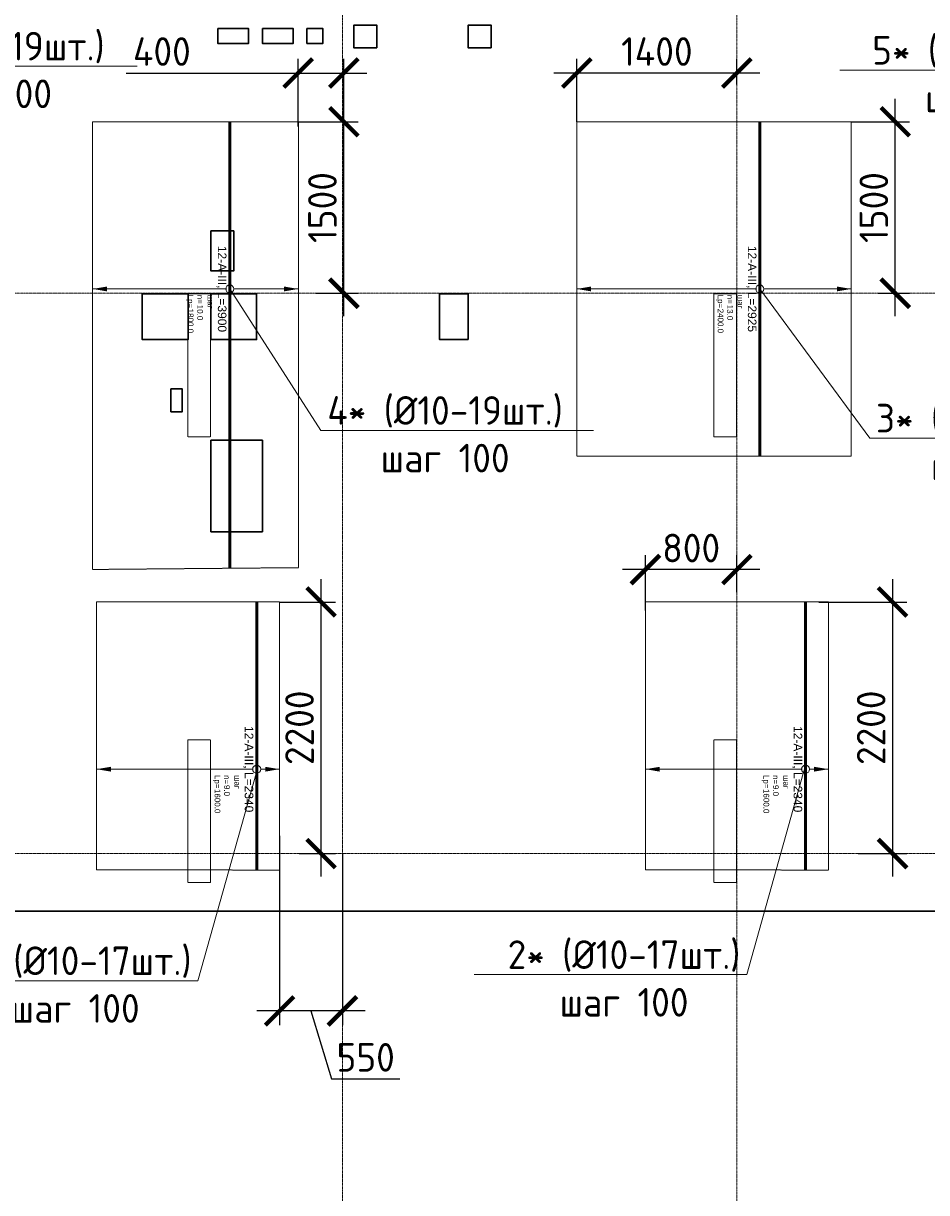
# Model space of a CAD drawing. Header units: millimetres. Extents: x -386473 to 311666, y -59273 to 291770.
# Tile 101 of 132: x 117267 to 125166, y 11851 to 22076. Entities that reach past the tile are written whole.
import ezdxf
from ezdxf import colors
from ezdxf.entities.mleader import LeaderData, LeaderLine
from ezdxf.enums import TextEntityAlignment as Align
from ezdxf.math import Vec2, Vec3

# ---------------------------------------------------------------- set-up
doc = ezdxf.new("R2010")
doc.units = ezdxf.units.MM
doc.set_wipeout_variables(frame=1)
for name, pattern in [('01 Штриховая _4 мм_', [6, 3.5, -2.5]), ('______5', [1100, 800, -100, 100, -100]), ('DASHED', [7, 5, -2, 0]), ('GOST2.303 4', [7, 5, -2, 0]), ('осевая', [50.8, 31.75, -6.35, 6.35, -6.35])]:
    doc.linetypes.add(name, pattern=pattern)
for name, color, linetype, lineweight in [('АрмСтер', 2, 'Continuous', 50), ('контур распр. стерхней', 2, 'GOST2.303 4', 20), ('Оси', 40, '______5', 18), ('Перекрытие ж_бетон', 1, 'Continuous', 30), ('подоснова', 151, 'Continuous', 5), ('РАЗМЕРЫ', 1, 'Continuous', 9)]:
    doc.layers.add(name, color=color, linetype=linetype, lineweight=lineweight)
doc.layers.add('АрмСтер_атрибуты', color=2, linetype='Continuous', lineweight=0, plot=False)
doc.layers.add('Клапаны_для_электрика', color=7, linetype='Continuous', plot=False)
doc.layers.add('Колонна_ бетон', color=7, linetype='Continuous', lineweight=50, true_color=0xb4b496)
doc.styles.add('GOST-2.304_Type-B', font='GOST_Common.ttf')
doc.styles.get("Standard").update_dxf_attribs({"font": 'arial.ttf'})
doc.styles.add('Аннотативный', font='arial.ttf')
doc.dimstyles.new('СПДС', dxfattribs={"dimscale": 100, "dimtxt": 2.5, "dimasz": 2.5, "dimexe": 1.25, "dimexo": 0, "dimtad": 1, "dimdec": 0, "dimtxsty": 'GOST-2.304_Type-B', "dimblk": 'ARCHTICK', "dimcen": 2.5, "dimdle": 2, "dimadec": 0, "dimazin": 2, "dimtfac": 0.75, "dimtdec": 0, "dimtmove": 1, "dimatfit": 3, "dimfxl": 1, "dimtolj": 1, "dimarcsym": 1})

# ---------------------------------------------------------------- blocks, each defined once
blk = doc.blocks.new('оси2')
at = {"layer": 'Оси', "color": 16, "linetype": 'осевая', "lineweight": 0, "ltscale": 0.25, "transparency": 33554687}
for p, q in [((996995.5, 5465.4), (996995.5, -20739.3)), ((1000445.5, 5465.4), (1000445.5, -20739.3)), ((979200, -9792.9), (1032582.1, -9792.9)), ((979200, -14692.9), (1032582.1, -14692.9))]:
    blk.add_line(p, q, dxfattribs=at)
blk = doc.blocks.new('*U203')
at = {"layer": 'РАЗМЕРЫ'}
for p, q in [((112, 800), (-112, 800)), ((112, -1600), (-112, -1600))]:
    blk.add_line(p, q, dxfattribs=at)
at = {"layer": 'РАЗМЕРЫ', "ltscale": 15}
blk.add_line((0, -1600), (0, 800), dxfattribs=at)
at = {"layer": 'РАЗМЕРЫ'}
for points in [[(0, 800), (21, 675), (-21, 675)], [(0, -1600), (21, -1475), (-21, -1475)]]:
    blk.add_solid(points, dxfattribs=at)
at = {"layer": 'АрмСтер_атрибуты', "color": 215, "ltscale": 15, "style": 'Аннотативный'}
for s, p in [('шаг', (51, -194)), ('n=', (51, -285)), ('Lр=', (50, -368))]:
    blk.add_text(s, height=50, dxfattribs=at).set_placement(p)
at = {"layer": 'АрмСтер_атрибуты', "style": 'Аннотативный', "flags": 8}
blk.add_attdef('ПОЗ', (110, 30), '', height=75, dxfattribs=at)
at = {"layer": 'АрмСтер_атрибуты', "color": 215, "style": 'Аннотативный'}
for tag, p, flags in [('ШАГ', (191, -194), 10), ('КОЛ', (138, -285), 8), ('ШИРИНА', (173, -368), 8)]:
    blk.add_attdef(tag, p, '', height=50, dxfattribs=dict(at, flags=flags))
at = {"layer": 'АрмСтер_атрибуты', "flags": 9}
for tag, p in [('МАССА', (-1034, -1010)), ('ОБОЗНАЧЕНИЕ', (-1034, -1124))]:
    blk.add_attdef(tag, p, '', height=75, dxfattribs=at)
at = {"linetype": 'Continuous', "lineweight": 0}
blk.add_wipeout([(35, 0), (28, 21), (11, 33), (-11, 33), (-28, 21), (-35, 0), (-28, -21), (-11, -33), (11, -33), (28, -21)], dxfattribs=at)
at = {"color": 0, "linetype": 'ByBlock', "lineweight": -2, "ltscale": 100}
blk.add_line((-1463, 0), (1462, 0), dxfattribs=at)
at = {"layer": 'РАЗМЕРЫ'}
blk.add_circle((0, 0), 35, dxfattribs=at)
at = {"layer": 'АрмСтер_атрибуты', "style": 'Аннотативный', "flags": 8}
blk.add_attdef('НАИМЕНОВАНИЕ', text='', height=75, dxfattribs=at).set_placement((0, -29), align=Align.TOP_CENTER)
blk = doc.blocks.new('_ArchTick')
at = {"color": 0, "linetype": 'ByBlock', "const_width": 0.15}
blk.add_lwpolyline([(-0.5, -0.5), (0.5, 0.5)], dxfattribs=at)
blk = doc.blocks.new('*D215')
at = {"layer": 'DEFPOINTS', "color": 0, "transparency": 16777216}
for p in [(124507, 21216), (124892, 21216), (124741, 19716)]:
    blk.add_point(p, dxfattribs=at)
at = {"layer": 'РАЗМЕРЫ', "color": 0, "lineweight": -2, "transparency": 16777216}
for p, q in [((124892, 19516), (124892, 21416)), ((124507, 21216), (125017, 21216)), ((124741, 19716), (125017, 19716))]:
    blk.add_line(p, q, dxfattribs=at)
at = {"layer": 'РАЗМЕРЫ', "color": 0, "lineweight": -2, "transparency": 16777216, "xscale": 250, "yscale": 250, "zscale": 250}
for p, rotation in [((124892, 21216), 90), ((124892, 19716), 270)]:
    blk.add_blockref('_ArchTick', p, dxfattribs=dict(at, rotation=rotation))
at = {"layer": 'РАЗМЕРЫ', "color": 0, "lineweight": 0, "transparency": 16777216, "insert": (124704, 20466), "char_height": 250, "attachment_point": 5, "rotation": 90, "style": 'GOST-2.304_Type-B'}
blk.add_mtext('\\A1;1500', dxfattribs=at)
blk = doc.blocks.new('*D216')
at = {"layer": 'DEFPOINTS', "color": 0, "transparency": 16777216}
for p in [(122107, 21642), (123507, 21541), (122107, 21216)]:
    blk.add_point(p, dxfattribs=at)
at = {"layer": 'РАЗМЕРЫ', "color": 0, "lineweight": -2, "transparency": 16777216}
for p, q in [((122107, 21216), (122107, 21767)), ((123507, 21541), (123507, 21767)), ((123707, 21642), (121907, 21642))]:
    blk.add_line(p, q, dxfattribs=at)
at = {"layer": 'РАЗМЕРЫ', "color": 0, "lineweight": -2, "transparency": 16777216, "xscale": 250, "yscale": 250, "zscale": 250, "rotation": 180}
blk.add_blockref('_ArchTick', (122107, 21642), dxfattribs=at)
at = {"layer": 'РАЗМЕРЫ', "color": 0, "lineweight": -2, "transparency": 16777216, "xscale": 250, "yscale": 250, "zscale": 250}
blk.add_blockref('_ArchTick', (123507, 21642), dxfattribs=at)
at = {"layer": 'РАЗМЕРЫ', "color": 0, "lineweight": 0, "transparency": 16777216, "insert": (122807, 21830), "char_height": 250, "attachment_point": 5, "style": 'GOST-2.304_Type-B'}
blk.add_mtext('\\A1;1400', dxfattribs=at)
blk = doc.blocks.new('_None')
blk = doc.blocks.new('*U363')
at = {"layer": 'РАЗМЕРЫ'}
for p, q in [((112, 600), (-112, 600)), ((112, -1200), (-112, -1200))]:
    blk.add_line(p, q, dxfattribs=at)
at = {"layer": 'РАЗМЕРЫ', "ltscale": 15}
blk.add_line((0, -1200), (0, 600), dxfattribs=at)
at = {"layer": 'РАЗМЕРЫ'}
for points in [[(0, 600), (21, 475), (-21, 475)], [(0, -1200), (21, -1075), (-21, -1075)]]:
    blk.add_solid(points, dxfattribs=at)
at = {"layer": 'АрмСтер_атрибуты', "color": 215, "ltscale": 15, "style": 'Аннотативный'}
for s, p in [('шаг', (51, -194)), ('n=', (51, -285)), ('Lр=', (50, -368))]:
    blk.add_text(s, height=50, dxfattribs=at).set_placement(p)
at = {"layer": 'АрмСтер_атрибуты', "style": 'Аннотативный', "flags": 8}
blk.add_attdef('ПОЗ', (110, 30), '', height=75, dxfattribs=at)
at = {"layer": 'АрмСтер_атрибуты', "color": 215, "style": 'Аннотативный'}
for tag, p, flags in [('ШАГ', (191, -194), 10), ('КОЛ', (138, -285), 8), ('ШИРИНА', (173, -368), 8)]:
    blk.add_attdef(tag, p, '', height=50, dxfattribs=dict(at, flags=flags))
at = {"layer": 'АрмСтер_атрибуты', "flags": 9}
for tag, p in [('МАССА', (-1034, -610)), ('ОБОЗНАЧЕНИЕ', (-1034, -724))]:
    blk.add_attdef(tag, p, '', height=75, dxfattribs=at)
at = {"linetype": 'Continuous', "lineweight": 0}
blk.add_wipeout([(35, 0), (28, 21), (11, 33), (-11, 33), (-28, 21), (-35, 0), (-28, -21), (-11, -33), (11, -33), (28, -21)], dxfattribs=at)
at = {"color": 0, "linetype": 'ByBlock', "lineweight": -2, "ltscale": 100}
blk.add_line((-1463, 0), (2437, 0), dxfattribs=at)
at = {"layer": 'РАЗМЕРЫ'}
blk.add_circle((0, 0), 35, dxfattribs=at)
at = {"layer": 'АрмСтер_атрибуты', "style": 'Аннотативный', "flags": 8}
blk.add_attdef('НАИМЕНОВАНИЕ', text='', height=75, dxfattribs=at).set_placement((0, -29), align=Align.TOP_CENTER)
blk = doc.blocks.new('*D217')
at = {"layer": 'DEFPOINTS', "color": 0, "transparency": 16777216}
for p in [(119672, 21216), (120070, 21216), (119824, 19716)]:
    blk.add_point(p, dxfattribs=at)
at = {"layer": 'РАЗМЕРЫ', "color": 0, "lineweight": -2, "transparency": 16777216}
for p, q in [((120070, 19516), (120070, 21416)), ((119672, 21216), (120195, 21216)), ((119824, 19716), (120195, 19716))]:
    blk.add_line(p, q, dxfattribs=at)
at = {"layer": 'РАЗМЕРЫ', "color": 0, "lineweight": -2, "transparency": 16777216, "xscale": 250, "yscale": 250, "zscale": 250}
for p, rotation in [((120070, 21216), 90), ((120070, 19716), 270)]:
    blk.add_blockref('_ArchTick', p, dxfattribs=dict(at, rotation=rotation))
at = {"layer": 'РАЗМЕРЫ', "color": 0, "lineweight": 0, "transparency": 16777216, "insert": (119882, 20466), "char_height": 250, "attachment_point": 5, "rotation": 90, "style": 'GOST-2.304_Type-B'}
blk.add_mtext('\\A1;1500', dxfattribs=at)
blk = doc.blocks.new('*D218')
at = {"layer": 'DEFPOINTS', "color": 0, "transparency": 16777216}
for p in [(120070, 21642), (120070, 21416), (119670, 21173)]:
    blk.add_point(p, dxfattribs=at)
at = {"layer": 'РАЗМЕРЫ', "color": 0, "lineweight": -2, "transparency": 16777216}
for p, q in [((119670, 21173), (119670, 21767)), ((120070, 21416), (120070, 21767)), ((118165, 21642), (119670, 21642)), ((119470, 21642), (120270, 21642))]:
    blk.add_line(p, q, dxfattribs=at)
at = {"layer": 'РАЗМЕРЫ', "color": 0, "lineweight": -2, "transparency": 16777216, "xscale": 250, "yscale": 250, "zscale": 250, "rotation": 180}
blk.add_blockref('_ArchTick', (119670, 21642), dxfattribs=at)
at = {"layer": 'РАЗМЕРЫ', "color": 0, "lineweight": -2, "transparency": 16777216, "xscale": 250, "yscale": 250, "zscale": 250}
blk.add_blockref('_ArchTick', (120070, 21642), dxfattribs=at)
at = {"layer": 'РАЗМЕРЫ', "color": 0, "lineweight": 0, "transparency": 16777216, "insert": (118478, 21830), "char_height": 250, "attachment_point": 5, "style": 'GOST-2.304_Type-B'}
blk.add_mtext('\\A1;400', dxfattribs=at)
blk = doc.blocks.new('*U246')
at = {"layer": 'РАЗМЕРЫ'}
for p, q in [((112, 200), (-112, 200)), ((112, -1400), (-112, -1400))]:
    blk.add_line(p, q, dxfattribs=at)
at = {"layer": 'РАЗМЕРЫ', "ltscale": 15}
blk.add_line((0, -1400), (0, 200), dxfattribs=at)
at = {"layer": 'РАЗМЕРЫ'}
for points in [[(0, 200), (21, 75), (-21, 75)], [(0, -1400), (21, -1275), (-21, -1275)]]:
    blk.add_solid(points, dxfattribs=at)
at = {"layer": 'АрмСтер_атрибуты', "color": 215, "ltscale": 15, "style": 'Аннотативный'}
for s, p in [('шаг', (51, -194)), ('n=', (51, -285)), ('Lр=', (50, -368))]:
    blk.add_text(s, height=50, dxfattribs=at).set_placement(p)
at = {"layer": 'АрмСтер_атрибуты', "style": 'Аннотативный', "flags": 8}
blk.add_attdef('ПОЗ', (110, 30), '', height=75, dxfattribs=at)
at = {"layer": 'АрмСтер_атрибуты', "color": 215, "style": 'Аннотативный'}
for tag, p, flags in [('ШАГ', (191, -194), 10), ('КОЛ', (138, -285), 8), ('ШИРИНА', (173, -368), 8)]:
    blk.add_attdef(tag, p, '', height=50, dxfattribs=dict(at, flags=flags))
at = {"layer": 'АрмСтер_атрибуты', "flags": 9}
for tag, p in [('МАССА', (-1034, -1010)), ('ОБОЗНАЧЕНИЕ', (-1034, -1124))]:
    blk.add_attdef(tag, p, '', height=75, dxfattribs=at)
at = {"linetype": 'Continuous', "lineweight": 0}
blk.add_wipeout([(35, 0), (28, 21), (11, 33), (-11, 33), (-28, 21), (-35, 0), (-28, -21), (-11, -33), (11, -33), (28, -21)], dxfattribs=at)
at = {"color": 0, "linetype": 'ByBlock', "lineweight": -2, "ltscale": 100}
blk.add_line((-1463, 0), (877, 0), dxfattribs=at)
at = {"layer": 'РАЗМЕРЫ'}
blk.add_circle((0, 0), 35, dxfattribs=at)
at = {"layer": 'АрмСтер_атрибуты', "style": 'Аннотативный', "flags": 8}
blk.add_attdef('НАИМЕНОВАНИЕ', text='', height=75, dxfattribs=at).set_placement((0, -29), align=Align.TOP_CENTER)
blk = doc.blocks.new('*D245')
at = {"layer": 'DEFPOINTS', "color": 0, "transparency": 16777216}
for p in [(119507, 17016), (119870, 17016), (119680, 14816)]:
    blk.add_point(p, dxfattribs=at)
at = {"layer": 'РАЗМЕРЫ', "color": 0, "lineweight": -2, "transparency": 16777216}
for p, q in [((119870, 14616), (119870, 17216)), ((119507, 17016), (119995, 17016)), ((119680, 14816), (119995, 14816))]:
    blk.add_line(p, q, dxfattribs=at)
at = {"layer": 'РАЗМЕРЫ', "color": 0, "lineweight": -2, "transparency": 16777216, "xscale": 250, "yscale": 250, "zscale": 250}
for p, rotation in [((119870, 17016), 90), ((119870, 14816), 270)]:
    blk.add_blockref('_ArchTick', p, dxfattribs=dict(at, rotation=rotation))
at = {"layer": 'РАЗМЕРЫ', "color": 0, "lineweight": 0, "transparency": 16777216, "insert": (119682, 15916), "char_height": 250, "attachment_point": 5, "rotation": 90, "style": 'GOST-2.304_Type-B'}
blk.add_mtext('\\A1;2200', dxfattribs=at)
blk = doc.blocks.new('*D271')
at = {"layer": 'DEFPOINTS', "color": 0, "transparency": 16777216}
for p in [(119507, 14970), (120057, 14816), (119507, 13440)]:
    blk.add_point(p, dxfattribs=at)
at = {"layer": 'РАЗМЕРЫ', "color": 0, "lineweight": -2, "transparency": 16777216}
for p, q in [((119507, 14970), (119507, 13315)), ((120057, 14816), (120057, 13315)), ((120257, 13440), (119307, 13440)), ((119782, 13440), (119960, 12846)), ((119960, 12846), (120560, 12846))]:
    blk.add_line(p, q, dxfattribs=at)
at = {"layer": 'РАЗМЕРЫ', "color": 0, "lineweight": -2, "transparency": 16777216, "xscale": 250, "yscale": 250, "zscale": 250, "rotation": 180}
blk.add_blockref('_ArchTick', (119507, 13440), dxfattribs=at)
at = {"layer": 'РАЗМЕРЫ', "color": 0, "lineweight": -2, "transparency": 16777216, "xscale": 250, "yscale": 250, "zscale": 250}
blk.add_blockref('_ArchTick', (120057, 13440), dxfattribs=at)
at = {"layer": 'РАЗМЕРЫ', "color": 0, "lineweight": 0, "transparency": 16777216, "insert": (120260, 13034), "char_height": 250, "attachment_point": 5, "style": 'GOST-2.304_Type-B'}
blk.add_mtext('\\A1;550', dxfattribs=at)
blk = doc.blocks.new('*D276')
at = {"layer": 'DEFPOINTS', "color": 0, "transparency": 16777216}
for p in [(124223, 17016), (124567, 14816), (124868, 14816)]:
    blk.add_point(p, dxfattribs=at)
at = {"layer": 'РАЗМЕРЫ', "color": 0, "lineweight": -2, "transparency": 16777216}
for p, q in [((124868, 17216), (124868, 14616)), ((124223, 17016), (124993, 17016)), ((124567, 14816), (124993, 14816))]:
    blk.add_line(p, q, dxfattribs=at)
at = {"layer": 'РАЗМЕРЫ', "color": 0, "lineweight": -2, "transparency": 16777216, "xscale": 250, "yscale": 250, "zscale": 250}
for p, rotation in [((124868, 17016), 90), ((124868, 14816), 270)]:
    blk.add_blockref('_ArchTick', p, dxfattribs=dict(at, rotation=rotation))
at = {"layer": 'РАЗМЕРЫ', "color": 0, "lineweight": 0, "transparency": 16777216, "insert": (124681, 15916), "char_height": 250, "attachment_point": 5, "rotation": 90, "style": 'GOST-2.304_Type-B'}
blk.add_mtext('\\A1;2200', dxfattribs=at)
blk = doc.blocks.new('*D277')
at = {"layer": 'DEFPOINTS', "color": 0, "transparency": 16777216}
for p in [(122707, 17300), (123507, 17102), (122707, 16943)]:
    blk.add_point(p, dxfattribs=at)
at = {"layer": 'РАЗМЕРЫ', "color": 0, "lineweight": -2, "transparency": 16777216}
for p, q in [((122707, 16943), (122707, 17425)), ((123507, 17102), (123507, 17425)), ((123707, 17300), (122507, 17300))]:
    blk.add_line(p, q, dxfattribs=at)
at = {"layer": 'РАЗМЕРЫ', "color": 0, "lineweight": -2, "transparency": 16777216, "xscale": 250, "yscale": 250, "zscale": 250, "rotation": 180}
blk.add_blockref('_ArchTick', (122707, 17300), dxfattribs=at)
at = {"layer": 'РАЗМЕРЫ', "color": 0, "lineweight": -2, "transparency": 16777216, "xscale": 250, "yscale": 250, "zscale": 250}
blk.add_blockref('_ArchTick', (123507, 17300), dxfattribs=at)
at = {"layer": 'РАЗМЕРЫ', "color": 0, "lineweight": 0, "transparency": 16777216, "insert": (123107, 17488), "char_height": 250, "attachment_point": 5, "style": 'GOST-2.304_Type-B'}
blk.add_mtext('\\A1;800', dxfattribs=at)
blk = doc.blocks.new('стены подвала')
at = {"layer": 'Колонна_ бетон', "color": 252, "linetype": 'DASHED', "lineweight": 0, "ltscale": 0.3, "true_color": 0x939598, "transparency": 33554687}
for p, q in [((-185897, -21775, 160), (-185897, -21775, 160)), ((-185897, -21775, 160), (-185897, -23025, 160)), ((-185697, -21775, 160), (-185897, -21775, 160)), ((-185697, -21775, 160), (-185697, -21775, 160)), ((-185697, -21775, 160), (-185697, -23025, 160)), ((-181097, -21775, 160), (-181297, -21775, 160)), ((-181297, -21775, 160), (-181297, -21775, 160)), ((-181297, -21775, 160), (-181297, -23025, 160)), ((-181097, -21775, 160), (-181097, -21775, 160)), ((-181097, -23025, 160), (-181097, -21775, 160)), ((-185897, -23025, 160), (-185897, -23025, 160)), ((-185897, -23025, 160), (-185697, -23025, 160)), ((-185697, -23025, 160), (-185697, -23025, 160)), ((-181097, -23025, 160), (-181297, -23025, 160)), ((-181297, -23025, 160), (-181297, -23025, 160)), ((-181097, -23025, 160), (-181097, -23025, 160)), ((-185897, -25675, 160), (-185897, -26925, 160)), ((-185697, -25675, 160), (-185897, -25675, 160)), ((-185697, -26925, 160), (-185697, -25675, 160)), ((-181297, -26925, 160), (-181297, -25675, 160)), ((-181097, -25675, 160), (-181297, -25675, 160)), ((-181097, -26925, 160), (-181097, -25675, 160)), ((-185697, -26925, 160), (-185897, -26925, 160)), ((-181297, -26925, 160), (-181097, -26925, 160))]:
    blk.add_line(p, q, dxfattribs=at)
blk = doc.blocks.new('отверстия')
at = {"layer": 'Клапаны_для_электрика', "color": 2, "lineweight": 30}
blk.add_lwpolyline([(-180797, 79061), (-180697, 79061), (-180697, 78861), (-180797, 78861)], close=True, dxfattribs=at)
at = {"layer": 'Перекрытие ж_бетон', "lineweight": 30}
for points in [[(-180387, 82212), (-180117, 82212), (-180117, 82082), (-180387, 82082)], [(-179997, 82212), (-179727, 82212), (-179727, 82082), (-179997, 82082)], [(-179607, 82212), (-179467, 82212), (-179467, 82082), (-179607, 82082)], [(-180447, 80442), (-180247, 80442), (-180247, 80092), (-180447, 80092)]]:
    blk.add_lwpolyline(points, close=True, dxfattribs=at)
at = {"layer": 'Перекрытие ж_бетон', "lineweight": 30, "ltscale": 100}
for points in [[(-178997, 82042), (-179197, 82042), (-179197, 82242), (-178997, 82242)], [(-177997, 82042), (-178197, 82042), (-178197, 82242), (-177997, 82242)]]:
    blk.add_lwpolyline(points, close=True, dxfattribs=at)
at = {"layer": 'Перекрытие ж_бетон', "color": 3, "lineweight": 30, "elevation": 360}
blk.add_lwpolyline([(-181047, 79892), (-181047, 79492), (-180647, 79492), (-180647, 79892)], close=True, dxfattribs=at)
at = {"layer": 'Перекрытие ж_бетон', "color": 3, "lineweight": 30}
for points in [[(-180047, 79892), (-180047, 79492), (-180447, 79492), (-180447, 79892)], [(-180447, 78612), (-179997, 78612), (-179997, 77812), (-180447, 77812)]]:
    blk.add_lwpolyline(points, close=True, dxfattribs=at)
at = {"layer": 'Перекрытие ж_бетон', "color": 1, "lineweight": 30}
blk.add_lwpolyline([(-178197, 79492), (-178447, 79492), (-178447, 79892), (-178197, 79892)], close=True, dxfattribs=at)

msp = doc.modelspace()

# ---------------------------------------------------------------- linework, layer by layer
at = {"layer": 'контур распр. стерхней', "linetype": '01 Штриховая _4 мм_'}
for points in [[(117872.1, 17300.5), (117872.1, 21216.3), (119672.1, 21216.3), (119672.1, 17316.3)], [(122107.1, 18291.3), (122107.1, 21216.3), (124507.1, 21216.3), (124507.1, 18291.3)], [(117907.1, 14674), (117907.1, 17018.6), (119507.1, 17016.3), (119507.1, 14671.7)], [(122707.1, 14674), (122707.1, 17018.6), (124307.1, 17016.3), (124307.1, 14671.7)]]:
    msp.add_lwpolyline(points, close=True, dxfattribs=at)
at = {"layer": 'Перекрытие ж_бетон'}
msp.add_lwpolyline([(106457.1, 14561.5), (110557.1, 14561.4), (110557.1, 14311.5), (147357.1, 14311.5), (147357.1, 14561.5), (153757.1, 14561.5), (153757.1, 31461.5), (106207.2, 31461.5), (106207.2, 17461.5), (106457.1, 17461.5), (106457.1, 14561.5)], dxfattribs=at)

# ---------------------------------------------------------------- block references
at = {"layer": 'подоснова', "color": 2, "ltscale": 0.3}
msp.add_blockref('оси2', (-876938.7, 29509.2), dxfattribs=at)

# ---------------------------------------------------------------- next in the draw order: block references
at = {"layer": 'АрмСтер', "ltscale": 15}
ref = msp.add_blockref('*U363', (119072.1, 19753.8), dxfattribs=dict(at, rotation=270))
ref.add_attrib('НАИМЕНОВАНИЕ', '12-A-III, L=3900', dxfattribs={"layer": 'АрмСтер_атрибуты', "height": 75, "rotation": 270, "style": 'Аннотативный', "flags": 8}).set_placement((119042.8, 19753.8), align=Align.TOP_CENTER)
ref.add_attrib('КОЛ', '10.0', (118787, 19615.7), dxfattribs={"layer": 'АрмСтер_атрибуты', "color": 215, "height": 50, "rotation": 270, "style": 'Аннотативный', "flags": 8})
ref.add_attrib('ШИРИНА', '1800.0', (118704.3, 19580.9), dxfattribs={"layer": 'АрмСтер_атрибуты', "color": 215, "height": 50, "rotation": 270, "style": 'Аннотативный', "flags": 8})
ref = msp.add_blockref('*U203', (123707.1, 19753.8), dxfattribs=dict(at, rotation=270))
ref.add_attrib('НАИМЕНОВАНИЕ', '12-A-III, L=2925', dxfattribs={"layer": 'АрмСтер_атрибуты', "height": 75, "rotation": 270, "style": 'Аннотативный', "flags": 8}).set_placement((123677.8, 19753.8), align=Align.TOP_CENTER)
ref.add_attrib('КОЛ', '13.0', (123422, 19615.7), dxfattribs={"layer": 'АрмСтер_атрибуты', "color": 215, "height": 50, "rotation": 270, "style": 'Аннотативный', "flags": 8})
ref.add_attrib('ШИРИНА', '2400.0', (123339.3, 19580.9), dxfattribs={"layer": 'АрмСтер_атрибуты', "color": 215, "height": 50, "rotation": 270, "style": 'Аннотативный', "flags": 8})
ref = msp.add_blockref('*U246', (119307.1, 15553.8), dxfattribs=dict(at, rotation=270))
ref.add_attrib('НАИМЕНОВАНИЕ', '12-A-III, L=2340', dxfattribs={"layer": 'АрмСтер_атрибуты', "height": 75, "rotation": 270, "style": 'Аннотативный', "flags": 8}).set_placement((119277.8, 15553.8), align=Align.TOP_CENTER)
ref.add_attrib('КОЛ', '9.0', (119022, 15415.7), dxfattribs={"layer": 'АрмСтер_атрибуты', "color": 215, "height": 50, "rotation": 270, "style": 'Аннотативный', "flags": 8})
ref.add_attrib('ШИРИНА', '1600.0', (118939.3, 15380.9), dxfattribs={"layer": 'АрмСтер_атрибуты', "color": 215, "height": 50, "rotation": 270, "style": 'Аннотативный', "flags": 8})
ref = msp.add_blockref('*U246', (124107.1, 15553.8), dxfattribs=dict(at, rotation=270))
ref.add_attrib('НАИМЕНОВАНИЕ', '12-A-III, L=2340', dxfattribs={"layer": 'АрмСтер_атрибуты', "height": 75, "rotation": 270, "style": 'Аннотативный', "flags": 8}).set_placement((124077.8, 15553.8), align=Align.TOP_CENTER)
ref.add_attrib('КОЛ', '9.0', (123822, 15415.7), dxfattribs={"layer": 'АрмСтер_атрибуты', "color": 215, "height": 50, "rotation": 270, "style": 'Аннотативный', "flags": 8})
ref.add_attrib('ШИРИНА', '1600.0', (123739.3, 15380.9), dxfattribs={"layer": 'АрмСтер_атрибуты', "color": 215, "height": 50, "rotation": 270, "style": 'Аннотативный', "flags": 8})

# ---------------------------------------------------------------- next in the draw order: block references
at = {"layer": 'РАЗМЕРЫ'}
msp.add_blockref('стены подвала', (304601.5, 41486.8), dxfattribs=at)
at = {"layer": 'РАЗМЕРЫ', "color": 6}
msp.add_blockref('отверстия', (299353.9, -60180.9, 160), dxfattribs=at)

# ---------------------------------------------------------------- next in the draw order: dimensions: what is measured, and where the dimension line sits
at = {"layer": 'РАЗМЕРЫ', "color": 1, "lineweight": 0}
dim = msp.add_linear_dim(base=(120069.7, 21642.3), p1=(119670.1, 21173.1), p2=(120069.7, 21416.3), dimstyle='СПДС', dxfattribs=at)
dim.commit()
dim.dimension.update_dxf_attribs({"geometry": '*D218', "text_midpoint": (118478, 21804.5), "dimtype": 160})
for base, p1, p2, picture, middle in [((122107.1, 21642.3), (123506.9, 21541.2), (122107.1, 21216.3), '*D216', (122807, 21829.8)), ((122707.1, 17300.2), (123506.9, 17102.3), (122707.1, 16943), '*D277', (123107, 17487.7)), ((119507.1, 13439.9), (120056.9, 14816.3), (119507.1, 14970), '*D271', (120022.6, 13033.6))]:
    dim = msp.add_linear_dim(base=base, p1=p1, p2=p2, dimstyle='СПДС', dxfattribs=at)
    dim.commit()
    dim.dimension.update_dxf_attribs({"geometry": picture, "text_midpoint": middle})
for base, p1, p2, angle, picture, middle in [((120069.7, 21216.3), (119823.9, 19716.3), (119672.1, 21216.3), 270, '*D217', (119882.2, 20466.3)), ((124891.8, 21216.3), (124741.1, 19716.3), (124507.1, 21216.3), 270, '*D215', (124704.3, 20466.3)), ((119869.7, 17016.3), (119679.8, 14816.3), (119507.1, 17016.3), 270, '*D245', (119682.2, 15916.3)), ((124868.4, 14816.3), (124222.6, 17016.4), (124567, 14816.3), 90, '*D276', (124680.9, 15916.3))]:
    dim = msp.add_linear_dim(base=base, p1=p1, p2=p2, angle=angle, dimstyle='СПДС', dxfattribs=at)
    dim.commit()
    dim.dimension.update_dxf_attribs({"geometry": picture, "text_midpoint": middle})

# ---------------------------------------------------------------- next in the draw order: leaders
at = {"layer": 'подоснова', "color": 3, "ltscale": 0.3}
ml = msp.add_multileader_mtext('Standard', dxfattribs=at)
ml.set_content('3* (%%C10-19шт.)\\Pшаг 100', color=3, style='GOST-2.304_Type-B')
ml.set_leader_properties(color=256, linetype='ByLayer', lineweight=15)
ml.set_arrow_properties(name='NONE')
ml.build(insert=Vec2(0, 0))
ml.multileader.update_dxf_attribs({"text_left_attachment_type": 6, "text_right_attachment_type": 6, "dogleg_length": 0.1, "arrow_head_size": 18})
ctx = ml.context
ctx.base_point, ctx.char_height, ctx.arrow_head_size, ctx.landing_gap_size, ctx.plane_origin = Vec3(115879.9, 21702.1), 250, 18, 20, Vec3(106866.5, 27007.9)
ctx.left_attachment, ctx.right_attachment, ctx.text_align_type = 6, 6, 1
notes = []
notes.append((ctx, [(0, (1, 1, 0), (115879.8, 21702.1), (1, 0), 0.1, [(0, [(115507.1, 24153.8)], 0, [])])]))
ctx.mtext.insert, ctx.mtext.alignment, ctx.mtext.flow_direction = Vec3(116953.3, 22002.1), 2, 5
at = {"layer": 'подоснова', "color": 4, "ltscale": 0.3}
ml = msp.add_multileader_mtext('Standard', dxfattribs=at)
ml.set_content('5* (%%C12-19шт.)\\Pшаг 100', color=4, style='GOST-2.304_Type-B')
ml.set_leader_properties(color=256, linetype='ByLayer', lineweight=15)
ml.set_arrow_properties(name='NONE')
ml.build(insert=Vec2(0, 0))
ml.multileader.update_dxf_attribs({"text_left_attachment_type": 6, "text_right_attachment_type": 6, "dogleg_length": 0.1, "arrow_head_size": 18})
ctx = ml.context
ctx.base_point, ctx.char_height, ctx.arrow_head_size, ctx.landing_gap_size, ctx.plane_origin = Vec3(124643.2, 21665.7, -360), 250, 18, 20, Vec3(118367, 26407.9, -360)
ctx.left_attachment, ctx.right_attachment, ctx.text_align_type = 6, 6, 1
notes.append((ctx, [(1, (1, 1, 0), (126790.1, 21665.7, -360), (-1, 0), 0.1, [(0, [(127007.6, 23553.8, -360)], 0, [])])]))
ctx.mtext.insert, ctx.mtext.alignment, ctx.mtext.flow_direction = Vec3(125716.6, 21965.7, -360), 2, 5
at = {"layer": 'подоснова', "color": 3, "ltscale": 0.3}
ml = msp.add_multileader_mtext('Standard', dxfattribs=at)
ml.set_content('4* (%%C10-19шт.)\\Pшаг 100', color=3, style='GOST-2.304_Type-B')
ml.set_leader_properties(color=256, linetype='ByLayer', lineweight=15)
ml.set_arrow_properties(name='NONE')
ml.build(insert=Vec2(0, 0))
ml.multileader.update_dxf_attribs({"text_left_attachment_type": 6, "text_right_attachment_type": 6, "dogleg_length": 0.1, "arrow_head_size": 18})
ctx = ml.context
ctx.base_point, ctx.char_height, ctx.arrow_head_size, ctx.landing_gap_size, ctx.plane_origin = Vec3(119869, 18516.4), 250, 18, 20, Vec3(110866.5, 22607.9)
ctx.left_attachment, ctx.right_attachment, ctx.text_align_type = 6, 6, 1
notes.append((ctx, [(0, (1, 1, 0), (119868.9, 18516.4), (1, 0), 0.1, [(0, [(119072.1, 19753.8)], 0, [])])]))
ctx.mtext.insert, ctx.mtext.alignment, ctx.mtext.flow_direction = Vec3(120954.9, 18816.4), 2, 5
ml = msp.add_multileader_mtext('Standard', dxfattribs=at)
ml.set_content('3* (%%C10-25шт.)\\Pшаг 100', color=3, style='GOST-2.304_Type-B')
ml.set_leader_properties(color=256, linetype='ByLayer', lineweight=15)
ml.set_arrow_properties(name='NONE')
ml.build(insert=Vec2(0, 0))
ml.multileader.update_dxf_attribs({"text_left_attachment_type": 6, "text_right_attachment_type": 6, "dogleg_length": 0.1, "arrow_head_size": 18})
ctx = ml.context
ctx.base_point, ctx.char_height, ctx.arrow_head_size, ctx.landing_gap_size, ctx.plane_origin = Vec3(124669.4, 18448.8), 250, 18, 20, Vec3(115066.5, 22607.9)
ctx.left_attachment, ctx.right_attachment, ctx.text_align_type = 6, 6, 1
notes.append((ctx, [(0, (1, 1, 0), (124669.3, 18448.8), (1, 0), 0.1, [(0, [(123707.1, 19753.8)], 0, [])])]))
ctx.mtext.insert, ctx.mtext.alignment, ctx.mtext.flow_direction = Vec3(125767.8, 18748.8), 2, 5
ml = msp.add_multileader_mtext('Standard', dxfattribs=at)
ml.set_content('2* (%%C10-17шт.)\\Pшаг 100', color=3, style='GOST-2.304_Type-B')
ml.set_leader_properties(color=256, linetype='ByLayer', lineweight=15)
ml.set_arrow_properties(name='NONE')
ml.build(insert=Vec2(0, 0))
ml.multileader.update_dxf_attribs({"text_left_attachment_type": 6, "text_right_attachment_type": 6, "dogleg_length": 0.1, "arrow_head_size": 18})
ctx = ml.context
ctx.base_point, ctx.char_height, ctx.arrow_head_size, ctx.landing_gap_size, ctx.plane_origin = Vec3(121446.2, 13757), 250, 18, 20, Vec3(115466.5, 18442.9)
ctx.left_attachment, ctx.right_attachment, ctx.text_align_type = 6, 6, 1
notes.append((ctx, [(1, (1, 1, 0), (123593.2, 13757), (-1, 0), 0.1, [(0, [(124107.1, 15588.8)], 0, [])])]))
ctx.mtext.insert, ctx.mtext.alignment, ctx.mtext.flow_direction = Vec3(122519.6, 14057), 2, 5
ml = msp.add_multileader_mtext('Standard', dxfattribs=at)
ml.set_content('2* (%%C10-17шт.)\\Pшаг 100', color=3, style='GOST-2.304_Type-B')
ml.set_leader_properties(color=256, linetype='ByLayer', lineweight=15)
ml.set_arrow_properties(name='NONE')
ml.build(insert=Vec2(0, 0))
ml.multileader.update_dxf_attribs({"text_left_attachment_type": 6, "text_right_attachment_type": 6, "dogleg_length": 0.1, "arrow_head_size": 18})
ctx = ml.context
ctx.base_point, ctx.char_height, ctx.arrow_head_size, ctx.landing_gap_size, ctx.plane_origin = Vec3(116646.2, 13703.7), 250, 18, 20, Vec3(110666.5, 18389.6)
ctx.left_attachment, ctx.right_attachment, ctx.text_align_type = 6, 6, 1
notes.append((ctx, [(1, (1, 1, 0), (118793.2, 13703.7), (-1, 0), 0.1, [(0, [(119307.1, 15535.5)], 0, [])])]))
ctx.mtext.insert, ctx.mtext.alignment, ctx.mtext.flow_direction = Vec3(117719.6, 14003.7), 2, 5
for ctx, leaders in notes:
    for number, flags, end, landing, length, lines in leaders:
        leader = LeaderData()
        leader.index, (leader.has_last_leader_line, leader.has_dogleg_vector, leader.attachment_direction) = number, flags
        leader.last_leader_point, leader.dogleg_vector, leader.dogleg_length = Vec3(end), Vec3(landing), length
        for number, points, colour, breaks in lines:
            line = LeaderLine()
            line.index, line.vertices, line.color, line.breaks = number, Vec3.list(points), colors.encode_raw_color(colour), breaks
            leader.lines.append(line)
        ctx.leaders.append(leader)

doc.saveas('drawing.dxf')
